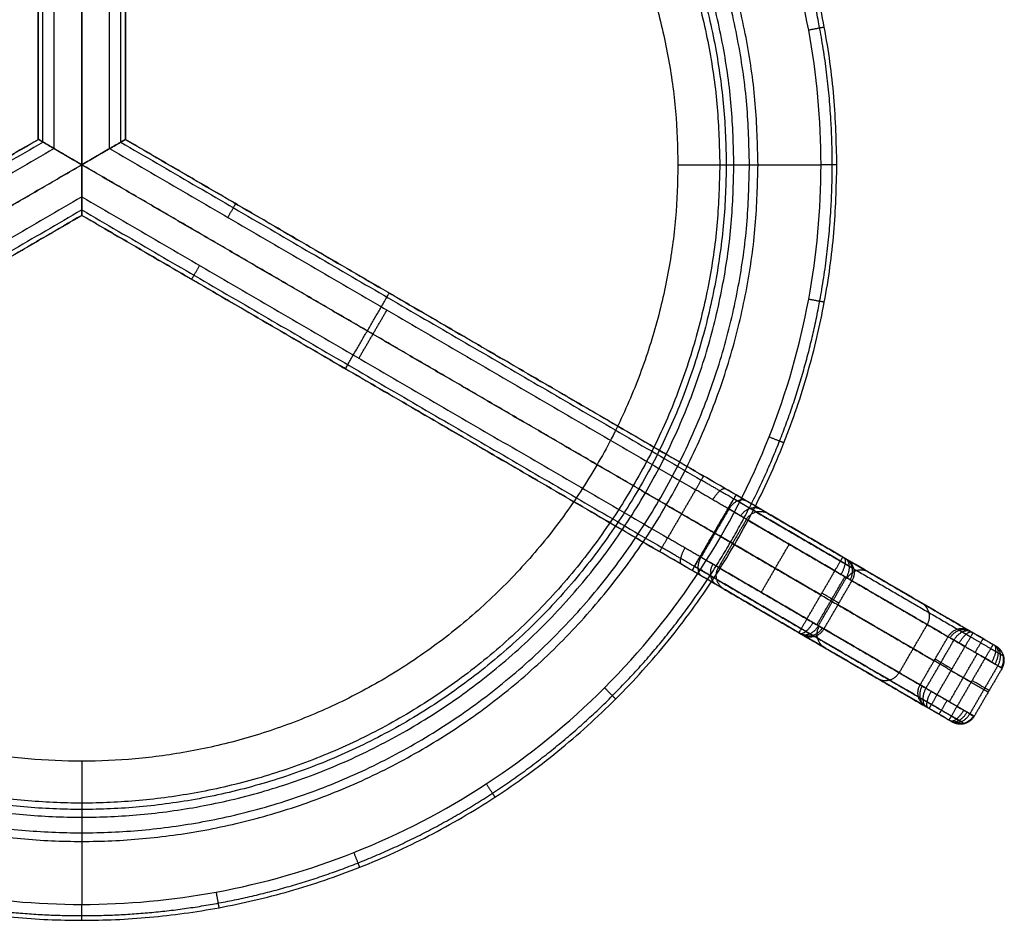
# Model space of a CAD drawing. Header units: millimetres. Extents: x -401 to 63, y -456 to -3.
# Tile 2 of 3: x -185 to 63, y -456 to -230. Entities that reach past the tile are written whole.
import ezdxf

# ---------------------------------------------------------------- set-up
doc = ezdxf.new("R2010")
doc.units = ezdxf.units.MM
doc.header["$MEASUREMENT"] = 0
doc.layers.add('Default', color=7, linetype='Continuous', true_color=0x000000)

msp = doc.modelspace()

# ---------------------------------------------------------------- linework, layer by layer
at = {"layer": 'Default'}
for p, q in [((-8.37, -266.46, 568.98), (-0.9, -266.46, 568.98)), ((-8.37, -266.46, 567.02), (-0.9, -266.46, 567.02)), ((-6.77, -266.46, 567.02), (17.1, -266.46, 567.02)), ((-6.77, -266.46, 537.02), (17.1, -266.46, 537.02)), ((-168.9, -426.99, 568.98), (-168.9, -434.46, 568.98)), ((-168.9, -426.99, 567.02), (-168.9, -434.46, 567.02)), ((-168.9, -428.59, 567.02), (-168.9, -452.46, 567.02)), ((-168.9, -428.59, 537.02), (-168.9, -452.46, 537.02))]:
    msp.add_line(p, q, dxfattribs=at)
for points, weights, degree, knots in [([(21.1, -266.46, 563.02), (21.1, -456.46, 563.02), (-168.9, -456.46, 563.02), (-358.9, -456.46, 563.02), (-358.9, -266.46, 563.02), (-358.9, -76.46, 563.02), (-168.9, -76.46, 563.02), (21.1, -76.46, 563.02), (21.1, -266.46, 563.02)], [1, 0.707106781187, 1, 0.707106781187, 1, 0.707106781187, 1, 0.707106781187, 1], 2, [0, 0, 0, 292.167655, 292.167655, 584.335311, 584.335311, 876.502966, 876.502966, 1168.670622, 1168.670622, 1168.670622]), ([(21.1, -266.46, 541.02), (21.1, -456.46, 541.02), (-168.9, -456.46, 541.02), (-358.9, -456.46, 541.02), (-358.9, -266.46, 541.02), (-358.9, -76.46, 541.02), (-168.9, -76.46, 541.02), (21.1, -76.46, 541.02), (21.1, -266.46, 541.02)], [1, 0.707106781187, 1, 0.707106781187, 1, 0.707106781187, 1, 0.707106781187, 1], 2, [0, 0, 0, 292.167655, 292.167655, 584.335311, 584.335311, 876.502966, 876.502966, 1168.670622, 1168.670622, 1168.670622]), ([(21.1, -266.46, 552.02), (21.1, -456.46, 552.02), (-168.9, -456.46, 552.02), (-358.9, -456.46, 552.02), (-358.9, -266.46, 552.02), (-358.9, -76.46, 552.02), (-168.9, -76.46, 552.02), (21.1, -76.46, 552.02), (21.1, -266.46, 552.02)], [1, 0.707106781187, 1, 0.707106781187, 1, 0.707106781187, 1, 0.707106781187, 1], 2, [0, 0, 0, 298.451302, 298.451302, 596.902604, 596.902604, 895.353906, 895.353906, 1193.805208, 1193.805208, 1193.805208]), ([(19.93, -266.46, 565.85), (19.93, -277.98, 565.85), (17.76, -301.71, 565.85), (7.64, -336.9, 565.85), (-9.89, -370.74, 565.85), (-34.42, -400.94, 565.85), (-64.62, -425.46, 565.85), (-98.46, -443, 565.85), (-133.65, -453.11, 565.85), (-168.9, -456.35, 565.85), (-204.14, -453.11, 565.85), (-239.33, -443, 565.85), (-273.17, -425.46, 565.85), (-303.37, -400.94, 565.85), (-327.9, -370.74, 565.85), (-345.43, -336.9, 565.85), (-355.55, -301.71, 565.85), (-358.78, -266.46, 565.85), (-355.55, -231.22, 565.85), (-345.43, -196.03, 565.85), (-327.9, -162.19, 565.85), (-303.37, -131.99, 565.85), (-273.17, -107.46, 565.85), (-239.33, -89.93, 565.85), (-204.14, -79.81, 565.85), (-168.9, -76.58, 565.85), (-133.65, -79.81, 565.85), (-98.46, -89.93, 565.85), (-64.62, -107.46, 565.85), (-34.42, -131.99, 565.85), (-9.89, -162.19, 565.85), (7.64, -196.03, 565.85), (17.76, -231.22, 565.85), (19.93, -254.94, 565.85), (19.93, -266.46, 565.85)], [0.853553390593, 0.853553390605, 0.85355339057, 0.853553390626, 0.853553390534, 0.853553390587, 0.853553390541, 0.853553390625, 0.853553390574, 0.853553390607, 0.853553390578, 0.853553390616, 0.853553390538, 0.853553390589, 0.853553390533, 0.853553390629, 0.853553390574, 0.853553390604, 0.853553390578, 0.85355339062, 0.85355339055, 0.853553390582, 0.853553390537, 0.853553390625, 0.853553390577, 0.853553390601, 0.853553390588, 0.853553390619, 0.853553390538, 0.8535533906, 0.853553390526, 0.853553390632, 0.853553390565, 0.853553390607, 0.853553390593], 3, [0, 0, 0, 0, 34.034692, 70.114276, 107.698848, 146.083828, 184.468808, 222.053379, 258.132963, 292.167655, 326.202348, 362.281932, 399.866503, 438.251483, 476.636463, 514.221035, 550.300619, 584.335311, 618.370003, 654.449587, 692.034158, 730.419139, 768.804119, 806.38869, 842.468274, 876.502966, 910.537658, 946.617243, 984.201814, 1022.586794, 1060.971774, 1098.556345, 1134.63593, 1168.670622, 1168.670622, 1168.670622, 1168.670622]), ([(19.93, -266.46, 538.19), (19.93, -277.98, 538.19), (17.76, -301.71, 538.19), (7.64, -336.9, 538.19), (-9.89, -370.74, 538.19), (-34.42, -400.94, 538.19), (-64.62, -425.46, 538.19), (-98.46, -443, 538.19), (-133.65, -453.11, 538.19), (-168.9, -456.35, 538.19), (-204.14, -453.11, 538.19), (-239.33, -443, 538.19), (-273.17, -425.46, 538.19), (-303.37, -400.94, 538.19), (-327.9, -370.74, 538.19), (-345.43, -336.9, 538.19), (-355.55, -301.71, 538.19), (-358.78, -266.46, 538.19), (-355.55, -231.22, 538.19), (-345.43, -196.03, 538.19), (-327.9, -162.19, 538.19), (-303.37, -131.99, 538.19), (-273.17, -107.46, 538.19), (-239.33, -89.93, 538.19), (-204.14, -79.81, 538.19), (-168.9, -76.58, 538.19), (-133.65, -79.81, 538.19), (-98.46, -89.93, 538.19), (-64.62, -107.46, 538.19), (-34.42, -131.99, 538.19), (-9.89, -162.19, 538.19), (7.64, -196.03, 538.19), (17.76, -231.22, 538.19), (19.93, -254.94, 538.19), (19.93, -266.46, 538.19)], [0.853553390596, 0.853553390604, 0.85355339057, 0.853553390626, 0.853553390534, 0.853553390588, 0.853553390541, 0.853553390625, 0.853553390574, 0.853553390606, 0.853553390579, 0.853553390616, 0.853553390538, 0.853553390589, 0.853553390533, 0.853553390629, 0.853553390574, 0.853553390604, 0.853553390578, 0.853553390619, 0.85355339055, 0.853553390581, 0.853553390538, 0.853553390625, 0.853553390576, 0.853553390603, 0.853553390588, 0.853553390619, 0.853553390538, 0.8535533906, 0.853553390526, 0.853553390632, 0.853553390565, 0.853553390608, 0.853553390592], 3, [0, 0, 0, 0, 34.034692, 70.114276, 107.698848, 146.083828, 184.468808, 222.053379, 258.132963, 292.167655, 326.202348, 362.281932, 399.866503, 438.251483, 476.636463, 514.221035, 550.300619, 584.335311, 618.370003, 654.449587, 692.034158, 730.419139, 768.804119, 806.38869, 842.468274, 876.502966, 910.537658, 946.617243, 984.201814, 1022.586794, 1060.971774, 1098.556345, 1134.63593, 1168.670622, 1168.670622, 1168.670622, 1168.670622]), ([(1.26, -266.46, 537), (1.26, -436.62, 537), (-168.9, -436.62, 537), (-339.05, -436.62, 537), (-339.05, -266.46, 537), (-339.05, -96.3, 537), (-168.9, -96.3, 537), (1.26, -96.3, 537), (1.26, -266.46, 537)], [1, 0.707106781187, 1, 0.707106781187, 1, 0.707106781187, 1, 0.707106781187, 1], 2, [0, 0, 0, 457.672527, 457.672527, 915.345054, 915.345054, 1373.01758, 1373.01758, 1830.690107, 1830.690107, 1830.690107]), ([(1.26, -266.46, 522), (1.26, -436.62, 522), (-168.9, -436.62, 522), (-339.05, -436.62, 522), (-339.05, -266.46, 522), (-339.05, -96.3, 522), (-168.9, -96.3, 522), (1.26, -96.3, 522), (1.26, -266.46, 522)], [1, 0.707106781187, 1, 0.707106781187, 1, 0.707106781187, 1, 0.707106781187, 1], 2, [0, 0, 0, 457.672527, 457.672527, 915.345054, 915.345054, 1373.01758, 1373.01758, 1830.690107, 1830.690107, 1830.690107]), ([(1.26, -266.46, 529.5), (1.26, -436.62, 529.5), (-168.9, -436.62, 529.5), (-339.05, -436.62, 529.5), (-339.05, -266.46, 529.5), (-339.05, -96.3, 529.5), (-168.9, -96.3, 529.5), (1.26, -96.3, 529.5), (1.26, -266.46, 529.5)], [1, 0.707106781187, 1, 0.707106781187, 1, 0.707106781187, 1, 0.707106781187, 1], 2, [0, 0, 0, 457.672527, 457.672527, 915.345054, 915.345054, 1373.01758, 1373.01758, 1830.690107, 1830.690107, 1830.690107]), ([(-0.9, -266.46, 568.98), (-0.9, -434.46, 568.98), (-168.9, -434.46, 568.98), (-336.9, -434.46, 568.98), (-336.9, -266.46, 568.98), (-336.9, -98.46, 568.98), (-168.9, -98.46, 568.98), (-0.9, -98.46, 568.98), (-0.9, -266.46, 568.98)], [1, 0.707106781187, 1, 0.707106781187, 1, 0.707106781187, 1, 0.707106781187, 1], 2, [0, 0, 0, 263.893783, 263.893783, 527.787566, 527.787566, 791.681349, 791.681349, 1055.575132, 1055.575132, 1055.575132]), ([(-0.9, -266.46, 567.02), (-0.9, -434.46, 567.02), (-168.9, -434.46, 567.02), (-336.9, -434.46, 567.02), (-336.9, -266.46, 567.02), (-336.9, -98.46, 567.02), (-168.9, -98.46, 567.02), (-0.9, -98.46, 567.02), (-0.9, -266.46, 567.02)], [1, 0.707106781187, 1, 0.707106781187, 1, 0.707106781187, 1, 0.707106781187, 1], 2, [0, 0, 0, 263.893783, 263.893783, 527.787566, 527.787566, 791.681349, 791.681349, 1055.575132, 1055.575132, 1055.575132]), ([(-0.9, -266.46, 568), (-0.9, -434.46, 568), (-168.9, -434.46, 568), (-336.9, -434.46, 568), (-336.9, -266.46, 568), (-336.9, -98.46, 568), (-168.9, -98.46, 568), (-0.9, -98.46, 568), (-0.9, -266.46, 568)], [1, 0.707106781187, 1, 0.707106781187, 1, 0.707106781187, 1, 0.707106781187, 1], 2, [0, 0, 0, 263.893783, 263.893783, 527.787566, 527.787566, 791.681349, 791.681349, 1055.575132, 1055.575132, 1055.575132]), ([(-4.82, -266.46, 567.56), (-4.82, -430.54, 567.56), (-168.9, -430.54, 567.56), (-332.97, -430.54, 567.56), (-332.97, -266.46, 567.56), (-332.97, -102.39, 567.56), (-168.9, -102.39, 567.56), (-4.82, -102.39, 567.56), (-4.82, -266.46, 567.56)], [1, 0.707106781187, 1, 0.707106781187, 1, 0.707106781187, 1, 0.707106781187, 1], 2, [0, 0, 0, 263.893783, 263.893783, 527.787566, 527.787566, 791.681349, 791.681349, 1055.575132, 1055.575132, 1055.575132]), ([(-4.82, -266.46, 565.65), (-4.82, -430.54, 565.65), (-168.9, -430.54, 565.65), (-332.97, -430.54, 565.65), (-332.97, -266.46, 565.65), (-332.97, -102.39, 565.65), (-168.9, -102.39, 565.65), (-4.82, -102.39, 565.65), (-4.82, -266.46, 565.65)], [1, 0.707106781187, 1, 0.707106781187, 1, 0.707106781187, 1, 0.707106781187, 1], 2, [0, 0, 0, 263.893783, 263.893783, 527.787566, 527.787566, 791.681349, 791.681349, 1055.575132, 1055.575132, 1055.575132]), ([(-168.9, -104.33, 567.02), (-331.03, -104.33, 567.02), (-331.03, -266.46, 567.02), (-331.03, -428.59, 567.02), (-168.9, -428.59, 567.02), (-6.77, -428.59, 567.02), (-6.77, -266.46, 567.02), (-6.77, -104.33, 567.02), (-168.9, -104.33, 567.02)], [1, 0.707106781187, 1, 0.707106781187, 1, 0.707106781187, 1, 0.707106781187, 1], 2, [0, 0, 0, 254.671125, 254.671125, 509.34225, 509.34225, 764.013375, 764.013375, 1018.6845, 1018.6845, 1018.6845]), ([(-168.9, -104.33, 537.02), (-331.03, -104.33, 537.02), (-331.03, -266.46, 537.02), (-331.03, -428.59, 537.02), (-168.9, -428.59, 537.02), (-6.77, -428.59, 537.02), (-6.77, -266.46, 537.02), (-6.77, -104.33, 537.02), (-168.9, -104.33, 537.02)], [1, 0.707106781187, 1, 0.707106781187, 1, 0.707106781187, 1, 0.707106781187, 1], 2, [0, 0, 0, 254.671125, 254.671125, 509.34225, 509.34225, 764.013375, 764.013375, 1018.6845, 1018.6845, 1018.6845]), ([(-8.37, -266.46, 568.98), (-8.37, -105.93, 568.98), (-168.9, -105.93, 568.98), (-329.43, -105.93, 568.98), (-329.43, -266.46, 568.98), (-329.43, -426.99, 568.98), (-168.9, -426.99, 568.98), (-8.37, -426.99, 568.98), (-8.37, -266.46, 568.98)], [1, 0.707106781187, 1, 0.707106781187, 1, 0.707106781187, 1, 0.707106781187, 1], 2, [0, 0, 0, 245.540879, 245.540879, 491.081758, 491.081758, 736.622637, 736.622637, 982.163516, 982.163516, 982.163516]), ([(-8.37, -266.46, 567.02), (-8.37, -105.93, 567.02), (-168.9, -105.93, 567.02), (-329.43, -105.93, 567.02), (-329.43, -266.46, 567.02), (-329.43, -426.99, 567.02), (-168.9, -426.99, 567.02), (-8.37, -426.99, 567.02), (-8.37, -266.46, 567.02)], [1, 0.707106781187, 1, 0.707106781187, 1, 0.707106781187, 1, 0.707106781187, 1], 2, [0, 0, 0, 245.540879, 245.540879, 491.081758, 491.081758, 736.622637, 736.622637, 982.163516, 982.163516, 982.163516]), ([(-18.9, -266.46, 537), (-18.9, -116.47, 537), (-168.9, -116.47, 537), (-318.89, -116.47, 537), (-318.89, -266.46, 537), (-318.89, -416.46, 537), (-168.9, -416.46, 537), (-18.9, -416.46, 537), (-18.9, -266.46, 537)], [0.999999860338, 0.707106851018, 1, 0.707106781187, 1, 0.707106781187, 1, 0.707106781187, 1], 2, [0, 0, 0, 235.611584, 235.611584, 471.223223, 471.223223, 706.834863, 706.834863, 942.446503, 942.446503, 942.446503]), ([(-18.9, -266.46, 522), (-18.9, -116.47, 522), (-168.9, -116.47, 522), (-318.89, -116.47, 522), (-318.89, -266.46, 522), (-318.89, -416.46, 522), (-168.9, -416.46, 522), (-18.9, -416.46, 522), (-18.9, -266.46, 522)], [1, 0.707106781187, 1, 0.707106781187, 1, 0.707106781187, 1, 0.707106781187, 1], 2, [0, 0, 0, 235.611626, 235.611626, 471.223252, 471.223252, 706.834877, 706.834877, 942.446503, 942.446503, 942.446503]), ([(-18.9, -266.46, 525.04), (-18.9, -116.47, 525.04), (-168.9, -116.47, 525.04), (-318.89, -116.47, 525.04), (-318.89, -266.46, 525.04), (-318.89, -416.46, 525.04), (-168.9, -416.46, 525.04), (-18.9, -416.46, 525.04), (-18.9, -266.46, 525.04)], [1, 0.707106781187, 1, 0.707106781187, 1, 0.707106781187, 1, 0.707106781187, 1], 2, [0, 0, 0, 235.611626, 235.611626, 471.223252, 471.223252, 706.834877, 706.834877, 942.446503, 942.446503, 942.446503]), ([(0.76, -353.78, 484.69), (0.5, -353.62, 486.5), (-0.59, -352.99, 490.14), (-3.79, -351.13, 494.65), (-8.17, -348.58, 497.56), (-11.44, -346.68, 498.22), (-13.03, -345.75, 498.22)], [0.853553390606, 0.853553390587, 0.853553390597, 0.853553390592, 0.853553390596, 0.853553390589, 0.853553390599], 3, [0, 0, 0, 0, 6.466212, 13.358141, 20.250071, 26.716282, 26.716282, 26.716282, 26.716282]), ([(-9.12, -370.77, 484.69), (-9.38, -370.62, 486.5), (-10.48, -369.98, 490.14), (-13.67, -368.12, 494.65), (-18.05, -365.57, 497.56), (-21.33, -363.67, 498.22), (-22.91, -362.74, 498.22)], [0.853553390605, 0.853553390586, 0.853553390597, 0.853553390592, 0.853553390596, 0.853553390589, 0.853553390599], 3, [0, 0, 0, 0, 6.466212, 13.358141, 20.250071, 26.716282, 26.716282, 26.716282, 26.716282]), ([(59.8, -388.12, 128.22), (60.24, -388.37, 128.22), (60.92, -388.77, 128.38), (61.73, -389.24, 128.9), (62.44, -389.65, 129.63), (63.03, -390, 130.82), (63.14, -390.06, 131.9), (63.09, -390.03, 132.43)], [0.853553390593, 0.853553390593, 0.8535533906, 0.853553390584, 0.853553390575, 0.853553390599, 0.853553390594, 0.853553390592], 3, [0, 0, 0, 0, 0.398931, 0.617481, 0.836031, 1.254046, 1.672062, 1.672062, 1.672062, 1.672062]), ([(49.91, -405.11, 128.22), (50.35, -405.36, 128.22), (51.03, -405.76, 128.38), (51.84, -406.23, 128.9), (52.55, -406.65, 129.63), (53.15, -406.99, 130.82), (53.25, -407.05, 131.9), (53.2, -407.02, 132.43)], [0.853553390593, 0.853553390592, 0.853553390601, 0.853553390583, 0.853553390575, 0.853553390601, 0.853553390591, 0.853553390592], 3, [0, 0, 0, 0, 0.398931, 0.617481, 0.836031, 1.254046, 1.672062, 1.672062, 1.672062, 1.672062])]:
    msp.add_rational_spline(points, weights, degree=degree, knots=knots, dxfattribs=at)
for points, knots in [([(17.1, -266.46, 567.02), (17.1, -277.81, 567.02), (14.96, -301.18, 567.02), (4.99, -335.84, 567.02), (-12.28, -369.18, 567.02), (-36.44, -398.92, 567.02), (-66.18, -423.08, 567.02), (-99.52, -440.35, 567.02), (-134.18, -450.32, 567.02), (-168.9, -453.5, 567.02), (-203.61, -450.32, 567.02), (-238.28, -440.35, 567.02), (-271.61, -423.08, 567.02), (-301.36, -398.92, 567.02), (-325.52, -369.18, 567.02), (-342.79, -335.84, 567.02), (-352.75, -301.18, 567.02), (-355.94, -266.46, 567.02), (-352.75, -231.75, 567.02), (-342.79, -197.08, 567.02), (-325.52, -163.75, 567.02), (-301.36, -134, 567.02), (-271.61, -109.84, 567.02), (-238.28, -92.57, 567.02), (-203.61, -82.61, 567.02), (-168.9, -79.42, 567.02), (-134.18, -82.61, 567.02), (-99.52, -92.57, 567.02), (-66.18, -109.84, 567.02), (-36.44, -134, 567.02), (-12.28, -163.75, 567.02), (4.99, -197.08, 567.02), (14.96, -231.75, 567.02), (17.1, -255.12, 567.02), (17.1, -266.46, 567.02)], [0, 0, 0, 0, 34.034692, 70.114276, 107.698848, 146.083828, 184.468808, 222.053379, 258.132963, 292.167655, 326.202348, 362.281932, 399.866503, 438.251483, 476.636463, 514.221035, 550.300619, 584.335311, 618.370003, 654.449587, 692.034158, 730.419139, 768.804119, 806.38869, 842.468274, 876.502966, 910.537658, 946.617243, 984.201814, 1022.586794, 1060.971774, 1098.556345, 1134.63593, 1168.670622, 1168.670622, 1168.670622, 1168.670622]), ([(17.1, -266.46, 537.02), (17.1, -277.81, 537.02), (14.96, -301.18, 537.02), (4.99, -335.84, 537.02), (-12.28, -369.18, 537.02), (-36.44, -398.92, 537.02), (-66.18, -423.08, 537.02), (-99.52, -440.35, 537.02), (-134.18, -450.32, 537.02), (-168.9, -453.5, 537.02), (-203.61, -450.32, 537.02), (-238.28, -440.35, 537.02), (-271.61, -423.08, 537.02), (-301.36, -398.92, 537.02), (-325.52, -369.18, 537.02), (-342.79, -335.84, 537.02), (-352.75, -301.18, 537.02), (-355.94, -266.46, 537.02), (-352.75, -231.75, 537.02), (-342.79, -197.08, 537.02), (-325.52, -163.75, 537.02), (-301.36, -134, 537.02), (-271.61, -109.84, 537.02), (-238.28, -92.57, 537.02), (-203.61, -82.61, 537.02), (-168.9, -79.42, 537.02), (-134.18, -82.61, 537.02), (-99.52, -92.57, 537.02), (-66.18, -109.84, 537.02), (-36.44, -134, 537.02), (-12.28, -163.75, 537.02), (4.99, -197.08, 537.02), (14.96, -231.75, 537.02), (17.1, -255.12, 537.02), (17.1, -266.46, 537.02)], [0, 0, 0, 0, 34.034692, 70.114276, 107.698848, 146.083828, 184.468808, 222.053379, 258.132963, 292.167655, 326.202348, 362.281932, 399.866503, 438.251483, 476.636463, 514.221035, 550.300619, 584.335311, 618.370003, 654.449587, 692.034158, 730.419139, 768.804119, 806.38869, 842.468274, 876.502966, 910.537658, 946.617243, 984.201814, 1022.586794, 1060.971774, 1098.556345, 1134.63593, 1168.670622, 1168.670622, 1168.670622, 1168.670622]), ([(-175.88, -262.39, 497.04), (-176.36, -262.11, 497.04), (-176.84, -261.83, 497.13), (-177.77, -261.29, 497.48), (-178.2, -261.04, 497.75), (-178.97, -260.59, 498.45), (-179.29, -260.4, 498.89), (-179.75, -260.14, 499.91), (-179.88, -260.06, 500.47), (-179.88, -260.06, 501.04)], [0, 0, 0, 0, 1.692083, 1.692083, 3.385277, 3.385277, 5.103555, 5.103555, 6.830061, 6.830061, 6.830061, 6.830061]), ([(-175.84, -262.41, 497.04), (-176.32, -262.13, 497.04), (-176.8, -261.85, 497.13), (-177.72, -261.32, 497.49), (-178.15, -261.07, 497.75), (-178.92, -260.62, 498.46), (-179.24, -260.44, 498.9), (-179.69, -260.17, 499.91), (-179.81, -260.1, 500.47), (-179.81, -260.1, 501.04)], [0, 0, 0, 0, 1.687296, 1.687296, 3.375737, 3.375737, 5.088325, 5.088325, 6.808623, 6.808623, 6.808623, 6.808623]), ([(-161.91, -262.41, 497.04), (-161.43, -262.13, 497.04), (-160.95, -261.85, 497.13), (-160.03, -261.32, 497.49), (-159.6, -261.07, 497.75), (-158.84, -260.62, 498.46), (-158.51, -260.44, 498.9), (-158.06, -260.17, 499.91), (-157.94, -260.1, 500.47), (-157.94, -260.1, 501.04)], [0, 0, 0, 0, 1.687296, 1.687296, 3.375737, 3.375737, 5.088325, 5.088325, 6.808623, 6.808623, 6.808623, 6.808623]), ([(-161.88, -262.39, 497.04), (-161.39, -262.11, 497.04), (-160.91, -261.83, 497.13), (-159.99, -261.29, 497.48), (-159.55, -261.04, 497.75), (-158.78, -260.59, 498.45), (-158.46, -260.4, 498.89), (-158, -260.14, 499.91), (-157.88, -260.06, 500.47), (-157.88, -260.06, 501.04)], [0, 0, 0, 0, 1.692083, 1.692083, 3.385278, 3.385278, 5.103555, 5.103555, 6.830061, 6.830061, 6.830061, 6.830061]), ([(-168.88, -274.56, 497.04), (-168.88, -275.12, 497.04), (-168.88, -275.68, 497.13), (-168.88, -276.75, 497.48), (-168.88, -277.25, 497.75), (-168.88, -278.14, 498.45), (-168.88, -278.52, 498.89), (-168.88, -279.05, 499.91), (-168.88, -279.19, 500.47), (-168.88, -279.19, 501.04)], [0, 0, 0, 0, 1.692072, 1.692072, 3.385211, 3.385211, 5.103728, 5.103728, 6.830061, 6.830061, 6.830061, 6.830061]), ([(-168.88, -274.56, 497.04), (-168.88, -275.12, 497.04), (-168.88, -275.68, 497.13), (-168.88, -276.75, 497.48), (-168.88, -277.25, 497.75), (-168.88, -278.14, 498.45), (-168.88, -278.52, 498.89), (-168.88, -279.05, 499.91), (-168.88, -279.19, 500.47), (-168.88, -279.19, 501.04)], [0, 0, 0, 0, 1.692072, 1.692072, 3.385211, 3.385211, 5.103728, 5.103728, 6.830061, 6.830061, 6.830061, 6.830061]), ([(3.76, -354.17, 485.16), (3.46, -353.99, 487.28), (2.17, -353.24, 491.55), (-1.59, -351.06, 496.86), (-6.73, -348.06, 500.28), (-10.58, -345.82, 501.04), (-12.44, -344.74, 501.04)], [0, 0, 0, 0, 6.466212, 13.358141, 20.250071, 26.716282, 26.716282, 26.716282, 26.716282]), ([(-7.3, -373.18, 485.16), (-7.61, -373, 487.28), (-8.89, -372.26, 491.55), (-12.65, -370.07, 496.86), (-17.79, -367.08, 500.28), (-21.64, -364.84, 501.04), (-23.5, -363.76, 501.04)], [0, 0, 0, 0, 6.466212, 13.358141, 20.250071, 26.716282, 26.716282, 26.716282, 26.716282]), ([(60.38, -387.11, 131.04), (60.5, -387.17, 131.04), (60.68, -387.28, 131.09), (60.89, -387.4, 131.22), (61.07, -387.51, 131.41), (61.23, -387.6, 131.72), (61.26, -387.61, 132.01), (61.24, -387.61, 132.15)], [0, 0, 0, 0, 0.398931, 0.617481, 0.836031, 1.254046, 1.672062, 1.672062, 1.672062, 1.672062]), ([(58.37, -390.56, 127.04), (58.95, -390.9, 127.04), (59.84, -391.41, 127.25), (60.9, -392.03, 127.94), (61.82, -392.57, 128.89), (62.6, -393.02, 130.44), (62.73, -393.1, 131.86), (62.67, -393.06, 132.55)], [0, 0, 0, 0, 0.398931, 0.617481, 0.836031, 1.254046, 1.672062, 1.672062, 1.672062, 1.672062]), ([(51.33, -402.66, 127.04), (51.91, -403, 127.04), (52.8, -403.52, 127.25), (53.86, -404.13, 127.94), (54.78, -404.67, 128.89), (55.56, -405.12, 130.44), (55.7, -405.2, 131.86), (55.63, -405.17, 132.55)], [0, 0, 0, 0, 0.398931, 0.617481, 0.836031, 1.254046, 1.672062, 1.672062, 1.672062, 1.672062]), ([(49.32, -406.12, 131.04), (49.44, -406.19, 131.04), (49.62, -406.29, 131.09), (49.83, -406.41, 131.22), (50.01, -406.52, 131.41), (50.17, -406.61, 131.72), (50.19, -406.63, 132.01), (50.18, -406.62, 132.15)], [0, 0, 0, 0, 0.398931, 0.617481, 0.836031, 1.254046, 1.672062, 1.672062, 1.672062, 1.672062])]:
    msp.add_open_spline(points, degree=3, knots=knots, dxfattribs=at)
for points, degree in [([(-179.88, -82.43, 537.02), (-179.88, -171.25, 537.02), (-179.88, -260.06, 537.02)], 2), ([(-168.88, -82.43, 537.02), (-168.88, -174.45, 537.02), (-168.88, -266.46, 537.02)], 2), ([(-157.88, -82.43, 537.02), (-157.88, -171.25, 537.02), (-157.88, -260.06, 537.02)], 2), ([(-179.88, -260.06, 501.04), (-179.88, -175.98, 501.04), (-179.88, -91.89, 501.04)], 2), ([(-178.7, -260.75, 498.22), (-178.7, -176.32, 498.22), (-178.7, -91.89, 498.22)], 2), ([(-175.88, -262.39, 497.04), (-175.88, -177.14, 497.04), (-175.88, -91.89, 497.04)], 2), ([(-168.88, -266.46, 497.04), (-168.88, -179.18, 497.04), (-168.88, -91.89, 497.04)], 2), ([(-161.88, -262.39, 497.04), (-161.88, -177.14, 497.04), (-161.88, -91.89, 497.04)], 2), ([(-159.05, -260.75, 498.22), (-159.05, -176.32, 498.22), (-159.05, -91.89, 498.22)], 2), ([(-157.88, -260.06, 501.04), (-157.88, -175.98, 501.04), (-157.88, -91.89, 501.04)], 2), ([(-333.49, -349.5, 537.02), (-256.65, -304.8, 537.02), (-179.81, -260.1, 537.02)], 2), ([(-179.81, -260.1, 501.04), (-252.56, -302.42, 501.04), (-325.31, -344.74, 501.04)], 2), ([(-179.88, -260.06, 537.02), (-179.88, -260.06, 519.03), (-179.88, -260.06, 501.04)], 2), ([(-168.88, -266.46, 537.02), (-174.38, -263.26, 537.02), (-179.88, -260.06, 537.02)], 2), ([(-168.88, -266.46, 535.05), (-174.38, -263.26, 535.05), (-179.88, -260.06, 535.05)], 2), ([(-179.81, -260.1, 537.02), (-179.81, -260.1, 519.03), (-179.81, -260.1, 501.04)], 2), ([(-168.88, -266.46, 537.02), (-174.34, -263.28, 537.02), (-179.81, -260.1, 537.02)], 2), ([(-179.81, -260.1, 535.05), (-174.34, -263.28, 535.05), (-168.88, -266.46, 535.05)], 2), ([(-157.88, -260.06, 537.02), (-163.38, -263.26, 537.02), (-168.88, -266.46, 537.02)], 2), ([(-157.88, -260.06, 535.05), (-163.38, -263.26, 535.05), (-168.88, -266.46, 535.05)], 2), ([(-168.88, -266.46, 537.02), (-163.41, -263.28, 537.02), (-157.94, -260.1, 537.02)], 2), ([(-168.88, -266.46, 535.05), (-163.41, -263.28, 535.05), (-157.94, -260.1, 535.05)], 2), ([(-4.27, -349.5, 537.02), (-81.1, -304.8, 537.02), (-157.94, -260.1, 537.02)], 2), ([(-157.94, -260.1, 537.02), (-157.94, -260.1, 519.03), (-157.94, -260.1, 501.04)], 2), ([(-157.94, -260.1, 501.04), (-85.19, -302.42, 501.04), (-12.44, -344.74, 501.04)], 2), ([(-157.88, -260.06, 537.02), (-157.88, -260.06, 519.03), (-157.88, -260.06, 501.04)], 2), ([(-178.65, -260.78, 498.22), (-251.69, -303.27, 498.22), (-324.72, -345.75, 498.22)], 2), ([(-175.84, -262.41, 497.04), (-249.57, -305.31, 497.04), (-323.3, -348.2, 497.04)], 2), ([(-175.88, -262.39, 497.04), (-172.38, -264.43, 497.04), (-168.88, -266.46, 497.04)], 2), ([(-175.84, -262.41, 497.04), (-172.36, -264.44, 497.04), (-168.88, -266.46, 497.04)], 2), ([(-168.88, -266.46, 497.04), (-165.38, -264.43, 497.04), (-161.88, -262.39, 497.04)], 2), ([(-161.91, -262.41, 497.04), (-165.4, -264.44, 497.04), (-168.88, -266.46, 497.04)], 2), ([(-161.91, -262.41, 497.04), (-88.18, -305.31, 497.04), (-14.45, -348.2, 497.04)], 2), ([(-159.1, -260.78, 498.22), (-86.07, -303.27, 498.22), (-13.03, -345.75, 498.22)], 2), ([(-173.11, -264, 497.04), (-173.11, -264, 517.03), (-173.11, -264, 537.02)], 2), ([(-173.11, -264, 497.04), (-173.11, -264, 517.03), (-173.11, -264, 537.02)], 2), ([(-164.64, -264, 497.04), (-164.64, -264, 517.03), (-164.64, -264, 537.02)], 2), ([(-164.64, -264, 497.04), (-164.64, -264, 517.03), (-164.64, -264, 537.02)], 2), ([(-327.95, -359, 537.02), (-248.41, -312.73, 537.02), (-168.88, -266.46, 537.02)], 2), ([(-168.88, -266.46, 497.04), (-244.33, -310.36, 497.04), (-319.78, -354.25, 497.04)], 2), ([(-168.88, -279.19, 537.02), (-168.88, -272.83, 537.02), (-168.88, -266.46, 537.02)], 2), ([(-168.88, -266.46, 497.04), (-168.88, -270.51, 497.04), (-168.88, -274.56, 497.04)], 2), ([(-168.88, -266.46, 497.04), (-168.88, -266.46, 517.03), (-168.88, -266.46, 537.02)], 2), ([(-9.8, -359, 537.02), (-89.34, -312.73, 537.02), (-168.88, -266.46, 537.02)], 2), ([(-168.88, -266.46, 497.04), (-93.42, -310.36, 497.04), (-17.97, -354.25, 497.04)], 2), ([(-168.88, -279.19, 535.05), (-168.88, -272.83, 535.05), (-168.88, -266.46, 535.05)], 2), ([(-168.88, -279.19, 537.02), (-168.88, -272.83, 537.02), (-168.88, -266.46, 537.02)], 2), ([(-168.88, -266.46, 497.04), (-168.88, -270.51, 497.04), (-168.88, -274.56, 497.04)], 2), ([(-168.88, -266.46, 537.02), (-168.88, -266.46, 517.03), (-168.88, -266.46, 497.04)], 2), ([(-168.88, -266.46, 535.05), (-168.88, -272.83, 535.05), (-168.88, -279.19, 535.05)], 2), ([(-168.88, -266.46, 497.04), (-168.88, -266.46, 517.03), (-168.88, -266.46, 537.02)], 2), ([(-18.9, -266.46, 522), (-18.9, -266.46, 529.5), (-18.9, -266.46, 537)], 2), ([(-18.9, -266.46, 537), (-8.82, -266.46, 537), (1.26, -266.46, 537)], 2), ([(-18.9, -266.46, 522), (-8.82, -266.46, 522), (1.26, -266.46, 522)], 2), ([(-8.37, -266.46, 567.02), (-8.37, -266.46, 568), (-8.37, -266.46, 568.98)], 2), ([(-6.77, -266.46, 537.02), (-6.77, -266.46, 552.02), (-6.77, -266.46, 567.02)], 2), ([(-4.82, -266.46, 567.56), (-4.82, -266.46, 566.61), (-4.82, -266.46, 565.65)], 2), ([(-0.9, -266.46, 568.98), (-0.9, -266.46, 568), (-0.9, -266.46, 567.02)], 2), ([(1.26, -266.46, 537), (1.26, -266.46, 529.5), (1.26, -266.46, 522)], 2), ([(21.1, -266.46, 563.02), (21.1, -266.46, 552.02), (21.1, -266.46, 541.02)], 2), ([(-168.88, -274.56, 497.04), (-242.57, -317.43, 497.04), (-316.26, -360.3, 497.04)], 2), ([(-168.88, -274.56, 497.04), (-95.18, -317.43, 497.04), (-21.49, -360.3, 497.04)], 2), ([(-322.42, -368.51, 537.02), (-245.65, -323.85, 537.02), (-168.88, -279.19, 537.02)], 2), ([(-168.88, -277.83, 498.22), (-241.86, -320.29, 498.22), (-314.84, -362.74, 498.22)], 2), ([(-168.88, -279.19, 501.04), (-241.56, -321.47, 501.04), (-314.25, -363.76, 501.04)], 2), ([(-168.88, -277.83, 498.22), (-95.89, -320.29, 498.22), (-22.91, -362.74, 498.22)], 2), ([(-15.33, -368.51, 537.02), (-92.1, -323.85, 537.02), (-168.88, -279.19, 537.02)], 2), ([(-168.88, -279.19, 537.02), (-168.88, -279.19, 519.03), (-168.88, -279.19, 501.04)], 2), ([(-168.88, -279.19, 501.04), (-96.19, -321.47, 501.04), (-23.5, -363.76, 501.04)], 2), ([(-168.88, -279.19, 537.02), (-168.88, -279.19, 519.03), (-168.88, -279.19, 501.04)], 2), ([(-102.58, -317.76, 537.02), (-97.04, -308.25, 537.02), (-91.51, -298.74, 537.02)], 2), ([(-99.16, -315.12, 497.04), (-95.64, -309.07, 497.04), (-92.12, -303.02, 497.04)], 2), ([(-56.51, -319.1, 501.04), (-56.51, -319.1, 519.03), (-56.51, -319.1, 537.02)], 2), ([(-67.57, -338.12, 501.04), (-67.57, -338.12, 519.03), (-67.57, -338.12, 537.02)], 2), ([(-14.45, -348.2, 497.04), (-17.97, -354.25, 497.04), (-21.49, -360.3, 497.04)], 2), ([(-15.33, -368.51, 537.02), (-9.8, -359, 537.02), (-4.27, -349.5, 537.02)], 2), ([(-15.33, -368.51, 552.04), (-9.8, -359, 552.04), (-4.27, -349.5, 552.04)], 2), ([(22.01, -366.14, 565.85), (8.58, -358.32, 565.85), (-4.85, -350.51, 565.85)], 2), ([(-4.27, -349.5, 563.02), (-4.27, -349.5, 550.02), (-4.27, -349.5, 537.02)], 2), ([(22.6, -365.13, 563.02), (9.17, -357.31, 563.02), (-4.27, -349.5, 563.02)], 2), ([(-13.32, -365.06, 567.02), (-9.8, -359, 567.02), (-6.28, -352.95, 567.02)], 2), ([(-6.07, -353.08, 493.49), (-9.59, -359.13, 493.49), (-13.11, -365.18, 493.49)], 2), ([(20.59, -368.58, 567.02), (7.16, -360.77, 567.02), (-6.28, -352.95, 567.02)], 2), ([(0.76, -353.78, 484.69), (26.13, -368.53, 308.06), (51.5, -383.29, 131.42)], 2), ([(3.76, -354.17, 485.16), (29.13, -368.92, 308.52), (54.5, -383.68, 131.88)], 2), ([(-1.66, -355.64, 484.5), (-5.18, -361.69, 484.5), (-8.7, -367.74, 484.5)], 2), ([(-1.66, -355.64, 484.5), (23.71, -370.4, 307.86), (49.08, -385.15, 131.23)], 2), ([(-9.8, -359, 567.02), (-9.8, -359, 552.02), (-9.8, -359, 537.02)], 2), ([(17.07, -374.63, 567.02), (3.64, -366.82, 567.02), (-9.8, -359, 567.02)], 2), ([(-5.18, -361.69, 484.5), (20.19, -376.45, 307.86), (45.56, -391.2, 131.23)], 2), ([(2.07, -374.01, 567.02), (5.59, -367.95, 567.02), (9.11, -361.9, 567.02)], 2), ([(13.55, -380.68, 567.02), (0.12, -372.87, 567.02), (-13.32, -365.06, 567.02)], 2), ([(23.46, -365.63, 562.12), (23.45, -365.62, 562.24), (23.39, -365.58, 562.48), (23.19, -365.47, 562.78), (22.92, -365.31, 562.98), (22.71, -365.19, 563.02), (22.6, -365.13, 563.02)], 3), ([(22.7, -365.18, 353.28), (32.26, -370.74, 353.28), (41.81, -376.3, 353.28)], 2), ([(61.24, -387.61, 132.15), (42.35, -376.62, 347.13), (23.46, -365.63, 562.12)], 2), ([(-15.33, -368.51, 563.02), (-15.33, -368.51, 550.02), (-15.33, -368.51, 537.02)], 2), ([(11.54, -384.14, 563.02), (-1.89, -376.33, 563.02), (-15.33, -368.51, 563.02)], 2), ([(12.13, -383.13, 565.85), (-1.31, -375.31, 565.85), (-14.74, -367.5, 565.85)], 2), ([(-8.7, -367.74, 484.5), (16.67, -382.5, 307.86), (42.04, -397.26, 131.23)], 2), ([(13.55, -380.68, 567.02), (17.07, -374.63, 567.02), (20.59, -368.58, 567.02)], 2), ([(-9.12, -370.77, 484.69), (16.25, -385.52, 308.06), (41.61, -400.28, 131.42)], 2), ([(16.07, -382.15, 312.04), (19.59, -376.1, 312.04), (23.11, -370.05, 312.04)], 2), ([(16.45, -382.37, 565.73), (19.97, -376.32, 565.73), (23.49, -370.27, 565.73)], 2), ([(17.85, -383.19, 562.53), (21.37, -377.13, 562.53), (24.89, -371.08, 562.53)], 2), ([(62.67, -393.06, 132.55), (43.78, -382.07, 347.54), (24.89, -371.08, 562.53)], 2), ([(-7.3, -373.18, 485.16), (18.07, -387.94, 308.52), (43.44, -402.7, 131.88)], 2), ([(59.15, -399.11, 132.55), (40.26, -388.12, 347.54), (21.37, -377.13, 562.53)], 2), ([(55.63, -405.17, 132.55), (36.74, -394.18, 347.54), (17.85, -383.19, 562.53)], 2), ([(36.79, -394.2, 347.03), (40.31, -388.15, 347.03), (43.83, -382.1, 347.03)], 2), ([(54.5, -383.68, 131.88), (54.52, -383.69, 131.77), (54.58, -383.73, 131.54), (54.78, -383.85, 131.27), (55.05, -384, 131.09), (55.25, -384.12, 131.04), (55.35, -384.18, 131.04)], 3), ([(12.4, -384.64, 562.12), (12.39, -384.64, 562.24), (12.33, -384.6, 562.48), (12.13, -384.49, 562.78), (11.86, -384.33, 562.98), (11.64, -384.2, 563.02), (11.54, -384.14, 563.02)], 3), ([(11.64, -384.2, 353.28), (21.19, -389.76, 353.28), (30.75, -395.32, 353.28)], 2), ([(50.18, -406.62, 132.15), (31.29, -395.63, 347.13), (12.4, -384.64, 562.12)], 2), ([(42.04, -397.26, 131.23), (45.56, -391.2, 131.23), (49.08, -385.15, 131.23)], 2), ([(43.51, -398.11, 128.23), (47.03, -392.06, 128.23), (50.55, -386.01, 128.23)], 2), ([(49.08, -385.15, 131.23), (49.16, -385.2, 130.65), (49.5, -385.4, 129.53), (50.49, -385.98, 128.15), (51.82, -386.75, 127.25), (52.83, -387.34, 127.04), (53.34, -387.63, 127.04)], 3), ([(54.76, -385.19, 128.22), (57.28, -386.65, 128.22), (59.8, -388.12, 128.22)], 2), ([(55.35, -384.18, 131.04), (57.87, -385.64, 131.04), (60.38, -387.11, 131.04)], 2), ([(46.3, -399.74, 127.04), (49.82, -393.69, 127.04), (53.34, -387.63, 127.04)], 2), ([(53.34, -387.63, 127.04), (55.86, -389.1, 127.04), (58.37, -390.56, 127.04)], 2), ([(49.38, -401.53, 127.04), (52.9, -395.48, 127.04), (56.42, -389.42, 127.04)], 2), ([(58.37, -390.56, 127.04), (54.85, -396.61, 127.04), (51.33, -402.66, 127.04)], 2), ([(49.82, -393.69, 127.04), (52.34, -395.15, 127.04), (54.85, -396.61, 127.04)], 2), ([(61.58, -392.43, 128.69), (58.06, -398.48, 128.69), (54.54, -404.53, 128.69)], 2), ([(62.67, -393.06, 132.55), (59.15, -399.11, 132.55), (55.63, -405.17, 132.55)], 2), ([(42.04, -397.26, 131.23), (42.12, -397.3, 130.65), (42.46, -397.5, 129.53), (43.45, -398.08, 128.15), (44.78, -398.85, 127.25), (45.79, -399.44, 127.04), (46.3, -399.74, 127.04)], 3), ([(46.3, -399.74, 127.04), (48.82, -401.2, 127.04), (51.33, -402.66, 127.04)], 2), ([(43.44, -402.7, 131.88), (43.45, -402.71, 131.77), (43.52, -402.75, 131.54), (43.72, -402.86, 131.27), (43.99, -403.02, 131.09), (44.19, -403.13, 131.04), (44.29, -403.19, 131.04)], 3), ([(44.29, -403.19, 131.04), (46.81, -404.66, 131.04), (49.32, -406.12, 131.04)], 2), ([(44.88, -402.18, 128.22), (47.39, -403.64, 128.22), (49.91, -405.11, 128.22)], 2), ([(-168.9, -416.46, 537), (-168.9, -426.54, 537), (-168.9, -436.62, 537)], 2), ([(-168.9, -416.46, 522), (-168.9, -426.54, 522), (-168.9, -436.62, 522)], 2), ([(-168.9, -416.46, 522), (-168.9, -416.46, 529.5), (-168.9, -416.46, 537)], 2), ([(-168.9, -426.99, 567.02), (-168.9, -426.99, 568), (-168.9, -426.99, 568.98)], 2), ([(-168.9, -428.59, 537.02), (-168.9, -428.59, 552.02), (-168.9, -428.59, 567.02)], 2), ([(-168.9, -434.46, 568.98), (-168.9, -434.46, 568), (-168.9, -434.46, 567.02)], 2), ([(-168.9, -436.62, 537), (-168.9, -436.62, 529.5), (-168.9, -436.62, 522)], 2), ([(-168.9, -456.46, 563.02), (-168.9, -456.46, 552.02), (-168.9, -456.46, 541.02)], 2)]:
    msp.add_open_spline(points, degree=degree, dxfattribs=at)
for points, weights, degree in [([(17.93, -231.89, 563.02), (17.93, -231.89, 567.02), (14, -232.62, 567.02)], [1, 0.707106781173, 1], 2), ([(17.93, -231.89, 541.02), (17.93, -231.89, 537.02), (14, -232.62, 537.02)], [1, 0.707106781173, 1], 2), ([(21.1, -266.46, 563.02), (21.1, -266.46, 567.02), (17.1, -266.46, 567.02)], [1, 0.707106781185, 1], 2), ([(21.1, -266.46, 541.02), (21.1, -266.46, 537.02), (17.1, -266.46, 537.02)], [1, 0.707106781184, 1], 2), ([(-130.18, -276.25, 501.04), (-130.18, -276.25, 497.04), (-132.19, -279.71, 497.04)], [1, 0.707106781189, 1], 2), ([(-141.24, -295.27, 501.04), (-141.24, -295.27, 497.04), (-139.23, -291.81, 497.04)], [1, 0.707106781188, 1], 2), ([(17.93, -301.03, 563.02), (17.93, -301.03, 567.02), (14, -300.31, 567.02)], [1, 0.707106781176, 1], 2), ([(17.93, -301.03, 541.02), (17.93, -301.03, 537.02), (14, -300.31, 537.02)], [1, 0.707106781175, 1], 2), ([(7.76, -336.4, 563.02), (7.76, -336.4, 567.02), (4.04, -334.93, 567.02)], [1, 0.707106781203, 1], 2), ([(7.76, -336.4, 541.02), (7.76, -336.4, 537.02), (4.04, -334.93, 537.02)], [1, 0.707106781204, 1], 2), ([(-12.44, -344.74, 501.04), (-12.44, -344.74, 497.04), (-14.45, -348.2, 497.04)], [1, 0.707106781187, 1], 2), ([(-1.66, -355.64, 484.5), (-3.46, -354.59, 497.04), (-14.45, -348.2, 497.04)], [1, 0.762858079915, 1], 2), ([(-10.12, -350.72, 496.18), (-8.11, -347.26, 496.18), (-6.96, -347.93, 499.95)], [1, 0.707106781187, 1], 2), ([(-4.27, -349.5, 563.02), (-4.27, -349.5, 567.02), (-6.28, -352.95, 567.02)], [1, 0.707106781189, 1], 2), ([(-6.07, -353.08, 493.49), (-4.06, -349.62, 493.49), (-1.82, -350.92, 496.54)], [1, 0.707106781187, 1], 2), ([(-17.97, -354.25, 497.04), (-6.98, -360.64, 497.04), (-5.18, -361.69, 484.5)], [1, 0.762858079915, 1], 2), ([(-3.1, -354.8, 489.3), (-1.09, -351.34, 489.3), (1.93, -353.1, 491.24)], [1, 0.707106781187, 1], 2), ([(-1.66, -355.64, 484.5), (0.35, -352.18, 484.5), (3.76, -354.17, 485.16)], [1, 0.707106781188, 1], 2), ([(-23.5, -363.76, 501.04), (-23.5, -363.76, 497.04), (-21.49, -360.3, 497.04)], [1, 0.707106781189, 1], 2), ([(-8.7, -367.74, 484.5), (-10.5, -366.69, 497.04), (-21.49, -360.3, 497.04)], [1, 0.762858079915, 1], 2), ([(-17.16, -362.82, 496.18), (-19.17, -366.28, 496.18), (-18.02, -366.95, 499.95)], [1, 0.707106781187, 1], 2), ([(-13.32, -365.06, 567.02), (-15.33, -368.51, 567.02), (-15.33, -368.51, 563.02)], [1, 0.70710678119, 1], 2), ([(-13.11, -365.18, 493.49), (-15.12, -368.63, 493.49), (-12.88, -369.93, 496.54)], [1, 0.707106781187, 1], 2), ([(20.59, -368.58, 567.02), (22.6, -365.13, 567.02), (22.6, -365.13, 563.02)], [1, 0.707106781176, 1], 2), ([(25.3, -368.05, 562.41), (25.26, -368.03, 562.87), (25.03, -367.89, 563.79), (24.28, -367.46, 564.93), (23.23, -366.85, 565.67), (22.42, -366.37, 565.85), (22.01, -366.14, 565.85)], [0.853553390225, 0.853553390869, 0.853553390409, 0.853553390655, 0.853553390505, 0.853553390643, 0.853553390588], 3), ([(22.14, -369.49, 566.69), (24.15, -366.03, 566.69), (22.91, -365.31, 562.95)], [1, 0.707106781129, 1], 2), ([(23.49, -370.27, 565.73), (25.5, -366.81, 565.73), (23.18, -365.46, 562.76)], [1, 0.707106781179, 1], 2), ([(24.45, -370.83, 564.28), (26.46, -367.37, 564.28), (23.37, -365.57, 562.47)], [1, 0.70710678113, 1], 2), ([(23.46, -365.63, 562.12), (26.9, -367.63, 562.53), (24.89, -371.08, 562.53)], [1, 0.70710678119, 1], 2), ([(-9.87, -370.43, 563.02), (-9.87, -370.43, 567.02), (-13.21, -368.24, 567.02)], [1, 0.707106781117, 1], 2), ([(-9.87, -370.43, 541.02), (-9.87, -370.43, 537.02), (-13.21, -368.24, 537.02)], [1, 0.707106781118, 1], 2), ([(-10.14, -366.9, 489.3), (-12.15, -370.36, 489.3), (-9.13, -372.12, 491.24)], [1, 0.707106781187, 1], 2), ([(-7.3, -373.18, 485.16), (-10.71, -371.2, 484.5), (-8.7, -367.74, 484.5)], [1, 0.707106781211, 1], 2), ([(24.89, -371.08, 562.53), (24.49, -370.85, 567.02), (20.59, -368.58, 567.02)], [1, 0.742004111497, 1], 2), ([(29.13, -368.92, 308.52), (25.72, -366.94, 307.86), (23.71, -370.4, 307.86)], [1, 0.707106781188, 1], 2), ([(21.62, -376.7, 562.53), (21.23, -376.47, 567.02), (17.32, -374.2, 567.02)], [1, 0.742004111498, 1], 2), ([(42.35, -376.62, 347.13), (45.79, -378.62, 347.54), (43.78, -382.07, 347.54)], [1, 0.707106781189, 1], 2), ([(13.55, -380.68, 567.02), (11.54, -384.14, 567.02), (11.54, -384.14, 563.02)], [1, 0.707106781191, 1], 2), ([(17.85, -383.19, 562.53), (17.45, -382.96, 567.02), (13.55, -380.68, 567.02)], [1, 0.742004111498, 1], 2), ([(15.1, -381.59, 566.69), (13.09, -385.04, 566.69), (11.85, -384.32, 562.95)], [1, 0.707106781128, 1], 2), ([(16.45, -382.37, 565.73), (14.44, -385.83, 565.73), (12.12, -384.48, 562.76)], [1, 0.707106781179, 1], 2), ([(15.42, -385.04, 562.41), (15.38, -385.02, 562.87), (15.15, -384.89, 563.79), (14.4, -384.45, 564.93), (13.34, -383.84, 565.67), (12.53, -383.36, 565.85), (12.13, -383.13, 565.85)], [0.853553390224, 0.853553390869, 0.853553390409, 0.853553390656, 0.853553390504, 0.853553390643, 0.853553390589], 3), ([(17.41, -382.93, 564.28), (15.39, -386.38, 564.28), (12.31, -384.59, 562.47)], [1, 0.70710678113, 1], 2), ([(12.4, -384.64, 562.12), (15.84, -386.64, 562.53), (17.85, -383.19, 562.53)], [1, 0.707106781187, 1], 2), ([(18.07, -387.94, 308.52), (14.66, -385.96, 307.86), (16.67, -382.5, 307.86)], [1, 0.707106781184, 1], 2), ([(54.5, -383.68, 131.88), (51.09, -381.7, 131.23), (49.08, -385.15, 131.23)], [1, 0.707106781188, 1], 2), ([(49.58, -385.45, 129.58), (51.59, -381.99, 129.58), (54.6, -383.74, 131.55)], [1, 0.7071067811, 1], 2), ([(50.55, -386.01, 128.23), (52.56, -382.55, 128.23), (54.79, -383.85, 131.28)], [1, 0.707106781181, 1], 2), ([(51.5, -383.29, 131.42), (51.56, -383.33, 130.97), (51.82, -383.48, 130.12), (52.58, -383.92, 129.06), (53.6, -384.51, 128.38), (54.37, -384.96, 128.22), (54.76, -385.19, 128.22)], [0.853553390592, 0.853553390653, 0.853553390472, 0.85355339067, 0.853553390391, 0.85355339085, 0.853553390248], 3), ([(51.85, -386.77, 127.35), (53.86, -383.31, 127.35), (55.05, -384, 131.11)], [1, 0.707106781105, 1], 2), ([(53.2, -407.02, 132.43), (34.31, -396.03, 347.42), (15.42, -385.04, 562.41)], [0.853553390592, 0.853553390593, 0.853553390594], 2), ([(53.34, -387.63, 127.04), (55.35, -384.18, 127.04), (55.35, -384.18, 131.04)], [1, 0.707106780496, 1], 2), ([(57.87, -385.64, 131.04), (57.87, -385.64, 127.04), (55.86, -389.1, 127.04)], [1, 0.707106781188, 1], 2), ([(60.38, -387.11, 131.04), (60.38, -387.11, 127.04), (58.37, -390.56, 127.04)], [1, 0.707106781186, 1], 2), ([(60.05, -391.54, 127.44), (62.06, -388.08, 127.44), (60.72, -387.3, 131.12)], [1, 0.707106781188, 1], 2), ([(60.88, -392.02, 127.97), (62.89, -388.56, 127.97), (60.89, -387.4, 131.23)], [1, 0.707106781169, 1], 2), ([(61.58, -392.43, 128.69), (63.59, -388.97, 128.69), (61.03, -387.48, 131.37)], [1, 0.70710678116, 1], 2), ([(62.48, -392.95, 130.49), (64.49, -389.49, 130.49), (61.21, -387.58, 131.73)], [1, 0.707106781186, 1], 2), ([(62.67, -393.06, 132.55), (64.68, -389.61, 132.55), (61.24, -387.61, 132.15)], [1, 0.707106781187, 1], 2), ([(45.81, -390.77, 131.23), (46.41, -391.12, 127.04), (50.07, -393.25, 127.04)], [1, 0.762858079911, 1], 2), ([(31.29, -395.63, 347.13), (34.73, -397.63, 347.54), (36.74, -394.18, 347.54)], [1, 0.707106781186, 1], 2), ([(59.4, -398.68, 132.55), (59.89, -398.96, 127.04), (55.11, -396.18, 127.04)], [1, 0.670395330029, 1], 2), ([(-34.55, -400.81, 563.02), (-34.55, -400.81, 567.02), (-37.37, -397.98, 567.02)], [1, 0.707106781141, 1], 2), ([(-34.55, -400.81, 541.02), (-34.55, -400.81, 537.02), (-37.37, -397.98, 537.02)], [1, 0.707106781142, 1], 2), ([(43.44, -402.7, 131.88), (40.03, -400.71, 131.23), (42.04, -397.26, 131.23)], [1, 0.707106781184, 1], 2), ([(42.54, -397.55, 129.58), (40.53, -401.01, 129.58), (43.54, -402.76, 131.55)], [1, 0.707106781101, 1], 2), ([(43.51, -398.11, 128.23), (41.49, -401.57, 128.23), (43.73, -402.87, 131.28)], [1, 0.707106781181, 1], 2), ([(41.61, -400.28, 131.42), (41.68, -400.32, 130.97), (41.94, -400.47, 130.12), (42.69, -400.91, 129.06), (43.71, -401.5, 128.38), (44.49, -401.96, 128.22), (44.88, -402.18, 128.22)], [0.85355339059, 0.853553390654, 0.853553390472, 0.85355339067, 0.853553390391, 0.85355339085, 0.853553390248], 3), ([(44.81, -398.87, 127.35), (42.8, -402.33, 127.35), (43.99, -403.02, 131.11)], [1, 0.707106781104, 1], 2), ([(46.3, -399.74, 127.04), (44.29, -403.19, 127.04), (44.29, -403.19, 131.04)], [1, 0.707106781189, 1], 2), ([(46.81, -404.66, 131.04), (46.81, -404.66, 127.04), (48.82, -401.2, 127.04)], [1, 0.707106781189, 1], 2), ([(49.32, -406.12, 131.04), (49.32, -406.12, 127.04), (51.33, -402.66, 127.04)], [1, 0.707106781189, 1], 2), ([(53.01, -403.64, 127.44), (51, -407.1, 127.44), (49.66, -406.32, 131.12)], [1, 0.707106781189, 1], 2), ([(53.84, -404.12, 127.97), (51.82, -407.58, 127.97), (49.82, -406.41, 131.23)], [1, 0.707106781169, 1], 2), ([(54.54, -404.53, 128.69), (52.53, -407.99, 128.69), (49.96, -406.49, 131.37)], [1, 0.707106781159, 1], 2), ([(55.44, -405.05, 130.49), (53.43, -408.51, 130.49), (50.14, -406.6, 131.73)], [1, 0.707106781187, 1], 2), ([(55.63, -405.17, 132.55), (53.62, -408.62, 132.55), (50.18, -406.62, 132.15)], [1, 0.707106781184, 1], 2), ([(-64.93, -425.49, 563.02), (-64.93, -425.49, 567.02), (-67.12, -422.14, 567.02)], [1, 0.707106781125, 1], 2), ([(-64.93, -425.49, 541.02), (-64.93, -425.49, 537.02), (-67.12, -422.14, 537.02)], [1, 0.707106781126, 1], 2), ([(-98.96, -443.12, 563.02), (-98.96, -443.12, 567.02), (-100.43, -439.4, 567.02)], [1, 0.707106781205, 1], 2), ([(-98.96, -443.12, 541.02), (-98.96, -443.12, 537.02), (-100.43, -439.4, 537.02)], [1, 0.707106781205, 1], 2), ([(-134.32, -453.29, 563.02), (-134.32, -453.29, 567.02), (-135.05, -449.36, 567.02)], [1, 0.707106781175, 1], 2), ([(-134.32, -453.29, 541.02), (-134.32, -453.29, 537.02), (-135.05, -449.36, 537.02)], [1, 0.707106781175, 1], 2), ([(-168.9, -456.46, 563.02), (-168.9, -456.46, 567.02), (-168.9, -452.46, 567.02)], [1, 0.707106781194, 1], 2), ([(-168.9, -456.46, 541.02), (-168.9, -456.46, 537.02), (-168.9, -452.46, 537.02)], [1, 0.707106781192, 1], 2)]:
    msp.add_rational_spline(points, weights, degree=degree, dxfattribs=at)

doc.saveas('drawing.dxf')
